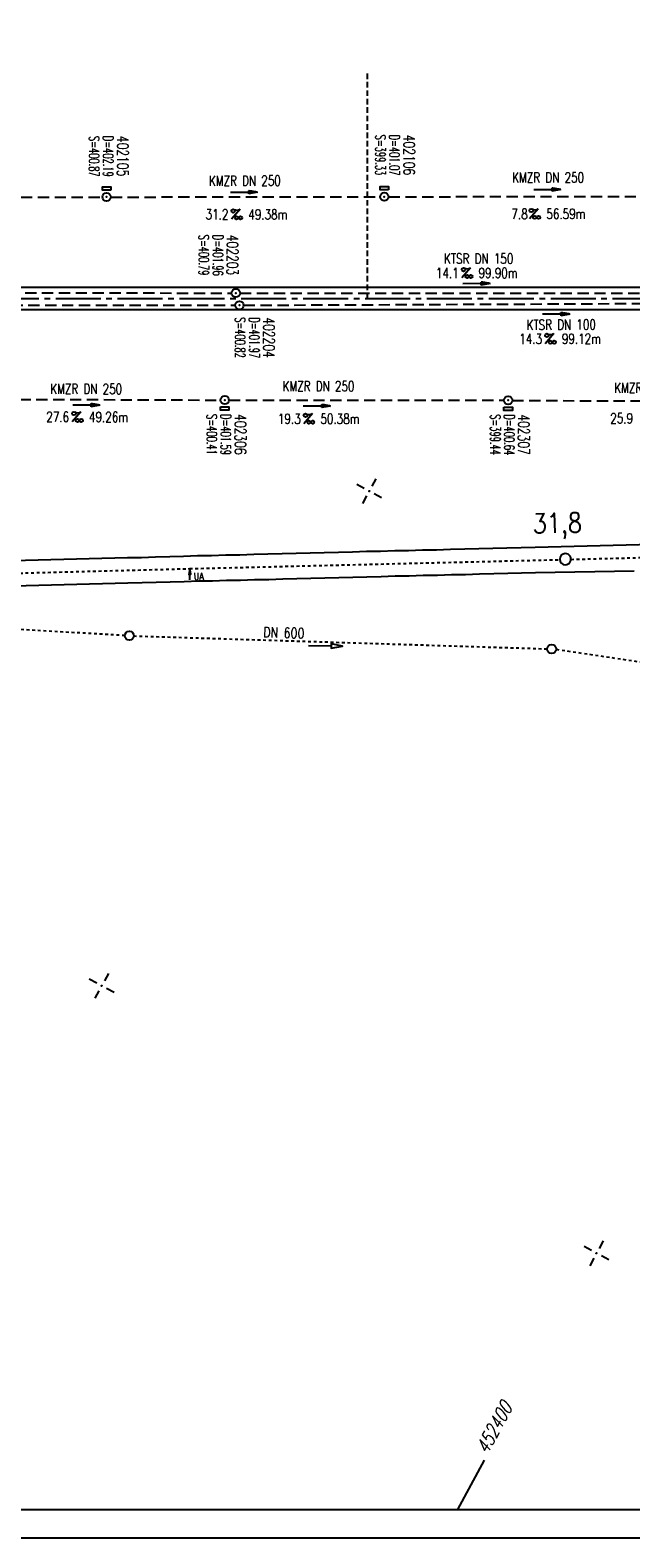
# Model space of a CAD drawing. Extents: x 0 to 1135, y 0 to 420.
# Tile 3 of 37: x 262 to 369, y 0 to 268. Entities that reach past the tile are written whole.
import ezdxf
from ezdxf.enums import TextEntityAlignment as Align

# ---------------------------------------------------------------- set-up
doc = ezdxf.new("R2010")
doc.units = 0
doc.header["$LTSCALE"] = 2
doc.header["$MEASUREMENT"] = 0
for name, pattern in [('ACAD_ISO10W100W', [0.5, 0.25, -0.25]), ('ACHSE', [5.5, 4, -0.5, 0.5, -0.5]), ('AUSGEZOGEN', [0]), ('GESTRICH-X2', [1.5, 1, -0.5]), ('GESTRICHELT', [0.75, 0.5, -0.25]), ('STRICHLINIEX2', [0.5, 0.25, -0.25])]:
    doc.linetypes.add(name, pattern=pattern)
doc.layers.get('0').update_dxf_attribs({"linetype": 'AUSGEZOGEN'})
for name, color, linetype in [('ACHSETOP', 250, 'ACHSE'), ('Bahnachse', 7, 'CONTINUOUS'), ('FBR', 8, 'CONTINUOUS'), ('Gleisachsen', 7, 'CONTINUOUS'), ('HEKTOM', 250, 'GESTRICHELT'), ('KANAL', 7, 'GESTRICH-X2'), ('NETZ', 250, 'CONTINUOUS'), ('PFEIL', 7, 'CONTINUOUS'), ('RAHMEN', 250, 'AUSGEZOGEN'), ('SCHACHTNR', 6, 'CONTINUOUS'), ('SCHSYMBOL', 7, 'CONTINUOUS'), ('TEXTO', 4, 'CONTINUOUS'), ('TEXTU', 4, 'CONTINUOUS'), ('Tiefenentwaesserung_und_Sammell', 15, 'CONTINUOUS')]:
    doc.layers.add(name, color=color, linetype=linetype)
doc.styles.add('ROMANS', font='romans.shx', dxfattribs={"width": 0.8})

# ---------------------------------------------------------------- blocks, each defined once
blk = doc.blocks.new('IKR')
at = {"color": 0}
for p, q in [((-2.5, 0), (-1, 0)), ((0, 1), (0, 2.5)), ((1, 0), (2.5, 0)), ((0, -2.5), (0, -1))]:
    blk.add_line(p, q, dxfattribs=at)
blk.add_circle((0, 0), 0.05, dxfattribs=at)
blk.add_point((0, 0), dxfattribs=at)
blk = doc.blocks.new('GST')
at = {"color": 0}
blk.add_circle((0, 0), 0.75, dxfattribs=at)
blk.add_point((0, 0), dxfattribs=at)
blk = doc.blocks.new('17')
blk.add_lwpolyline([(-0.76, -1.22), (0.75, -1.22), (0.75, -1.8), (-0.76, -1.8)], close=True)
blk.add_blockref('GST', (0, 0))
blk = doc.blocks.new('PROM')
blk.add_line((1.57, 1.82), (0.02, 0.02))
for centre, radius in [((0.32, 1.51), 0.317), ((0.94, 0.29), 0.283), ((1.64, 0.29), 0.283)]:
    blk.add_circle(centre, radius)
blk.add_arc((0.99, 2.68), 1.03, 239.1414, 303.3549)
blk = doc.blocks.new('PFEIL2')
at = {"color": 0}
for p, q in [((0.88, 0), (-2.4, -0.01)), ((0.88, -0.27), (0.88, 0.28)), ((0.88, 0.28), (2.43, 0.01)), ((0.91, 0.27), (0.88, 0.26)), ((0.97, 0.26), (0.88, 0.25)), ((1.02, 0.25), (0.88, 0.23)), ((1.07, 0.24), (0.88, 0.21)), ((1.13, 0.23), (0.88, 0.19)), ((1.18, 0.22), (0.88, 0.17)), ((1.24, 0.21), (0.88, 0.15)), ((1.29, 0.21), (0.88, 0.14)), ((1.34, 0.2), (0.88, 0.12)), ((1.4, 0.19), (0.88, 0.1)), ((1.45, 0.18), (0.88, 0.08)), ((1.51, 0.17), (0.88, 0.06)), ((1.56, 0.16), (0.88, 0.04)), ((1.61, 0.15), (0.88, 0.02)), ((1.67, 0.14), (0.88, 0.01)), ((1.72, 0.13), (0.88, -0.01)), ((1.78, 0.12), (0.88, -0.03)), ((1.83, 0.11), (0.88, -0.05)), ((1.88, 0.1), (0.88, -0.07)), ((1.94, 0.09), (0.88, -0.09)), ((2.05, 0.08), (0.88, -0.12)), ((1.99, 0.08), (0.88, -0.11)), ((2.1, 0.07), (0.88, -0.14)), ((2.15, 0.06), (0.88, -0.16)), ((2.21, 0.05), (0.88, -0.18)), ((2.26, 0.04), (0.88, -0.2)), ((2.32, 0.03), (0.88, -0.22)), ((2.37, 0.02), (0.88, -0.23)), ((2.42, 0.01), (0.88, -0.25)), ((2.43, 0.01), (0.88, -0.27))]:
    blk.add_line(p, q, dxfattribs=at)
blk = doc.blocks.new('13')
blk.add_lwpolyline([(0.76, 1.22), (-0.75, 1.22), (-0.75, 1.8), (0.76, 1.8)], close=True)
at = {"rotation": 180}
blk.add_blockref('GST', (0, 0), dxfattribs=at)
blk = doc.blocks.new('10')
blk.add_blockref('GST', (0, 0))

msp = doc.modelspace()

# ---------------------------------------------------------------- linework, layer by layer
at = {"layer": 'ACHSETOP'}
msp.add_lwpolyline([(25, 220.37), (447.45, 220.37), (747.45, 220.37), (922.45, 220.37), (950, 220.37)], dxfattribs=at)
at = {"layer": 'Bahnachse', "linetype": 'ACAD_ISO10W100W'}
for points in [[(358.6, 173.97), (392.62, 174.84)], [(258.63, 171.48), (290.82, 172.32), (356.6, 173.92)]]:
    msp.add_lwpolyline(points, dxfattribs=at)
at = {"layer": 'Bahnachse', "linetype": 'Continuous'}
msp.add_lwpolyline([(290.87, 170.32), (290.84, 171.32), (291.04, 171.32), (290.82, 172.32), (290.64, 171.31), (290.84, 171.32)], dxfattribs=at)
for start, end in [(91.3434, 271.3434), (271.3434, 91.3434)]:
    msp.add_arc((357.6, 174.01), 1, start, end, dxfattribs=at)
at = {"layer": 'FBR'}
for points in [[(25, 222.37), (447.45, 222.37), (747.45, 222.37, 0.000001), (834.95, 222.37, -0.000001), (922.45, 222.37, 0), (950, 222.37, 0.000001)], [(25, 218.37), (447.45, 218.37), (747.45, 218.37, 0.000001), (834.95, 218.37, -0.000001), (922.45, 218.37, 0), (950, 218.37, 0.000001)]]:
    msp.add_lwpolyline(points, format="xyb", dxfattribs=at)
at = {"layer": 'Gleisachsen', "linetype": 'Continuous'}
msp.add_line((352.23, 176.16), (381.31, 176.86), dxfattribs=at)
for points in [[(254.74, 173.65), (279.76, 174.29), (282.26, 174.33), (284.77, 174.41), (287.27, 174.5), (289.72, 174.54), (292.22, 174.63), (294.72, 174.67), (297.23, 174.76), (299.73, 174.8), (302.23, 174.89), (304.73, 174.93), (307.24, 175.01), (309.74, 175.05), (312.24, 175.14), (314.74, 175.18), (317.25, 175.27), (319.75, 175.31), (322.25, 175.4), (324.75, 175.44), (327.26, 175.52), (329.71, 175.56), (332.21, 175.65), (334.71, 175.69), (337.21, 175.78), (339.72, 175.82), (342.22, 175.91), (344.72, 175.95), (347.22, 176.04), (349.73, 176.07), (352.23, 176.16)], [(254.88, 169.15), (279.85, 169.78), (282.35, 169.87), (284.86, 169.91), (287.36, 170), (289.86, 170.04), (292.36, 170.13), (294.86, 170.17), (297.37, 170.25), (299.87, 170.29), (302.37, 170.38), (304.87, 170.42), (307.38, 170.51), (309.88, 170.55), (312.33, 170.64), (314.83, 170.68), (317.34, 170.77), (319.84, 170.8), (322.34, 170.89), (324.84, 170.93), (327.35, 171.02), (329.85, 171.06), (332.35, 171.15), (334.85, 171.19), (337.35, 171.28), (339.86, 171.31), (342.36, 171.4), (344.86, 171.44), (347.36, 171.53), (349.82, 171.57), (352.32, 171.66), (369.85, 171.93)]]:
    msp.add_lwpolyline(points, dxfattribs=at)
at = {"layer": 'HEKTOM'}
msp.add_line((322.44, 220.36), (322.44, 260.36), dxfattribs=at)
at = {"layer": 'KANAL'}
for p, q in [((224.83, 238.42), (275.29, 238.38)), ((276.79, 238.39), (324.67, 238.44)), ((326.16, 238.44), (381.25, 238.53)), ((201.56, 221.41), (298.25, 221.32)), ((299.77, 221.31), (398.16, 221.32)), ((202.13, 219.11), (298.89, 219.16)), ((300.42, 219.15), (398.03, 219.58)), ((248.55, 202.47), (296.31, 202.29)), ((297.81, 202.3), (346.7, 202.25)), ((348.19, 202.23), (397.17, 202.03))]:
    msp.add_line(p, q, dxfattribs=at)
at = {"layer": 'NETZ'}
msp.add_line((338.49, 5.02), (343.25, 13.82), dxfattribs=at)
at = {"layer": 'RAHMEN'}
msp.add_line((0, 0), (950, 0), dxfattribs=at)
at = {"layer": 'RAHMEN', "const_width": 0.35}
msp.add_lwpolyline([(25, 5), (1130, 5), (1130, 415), (25, 415), (25, 5)], dxfattribs=at)
at = {"layer": 'Tiefenentwaesserung_und_Sammell', "linetype": 'STRICHLINIEX2'}
for p, q in [((279.3, 160.43), (222.79, 163.63)), ((280.89, 160.36), (354.37, 158.06)), ((404, 150.74), (355.96, 157.93))]:
    msp.add_line(p, q, dxfattribs=at)
at = {"layer": 'Tiefenentwaesserung_und_Sammell', "linetype": 'Continuous'}
msp.add_lwpolyline([(311.97, 158.68), (315.97, 158.57), (315.95, 158.17), (317.96, 158.51), (315.98, 158.97), (315.97, 158.57)], dxfattribs=at)
for centre in [(280.09, 160.38), (355.17, 158.04)]:
    msp.add_circle(centre, 0.8, dxfattribs=at)

# ---------------------------------------------------------------- block references
at = {"layer": 'NETZ', "rotation": 151.5965}
for p in [(322.74, 186.12), (275.17, 98.16), (363.13, 50.59)]:
    msp.add_blockref('IKR', p, dxfattribs=at)
at = {"layer": 'PFEIL'}
for p, rotation in [((300.45, 239.22), 0.04916734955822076), ((354.38, 239.69), 0.09136734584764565), ((341.78, 223), 359.9954673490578), ((355.95, 217.56), 0.251567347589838), ((272.42, 201.38), 359.798267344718), ((313.42, 201.22), 359.9494673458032)]:
    msp.add_blockref('PFEIL2', p, dxfattribs=dict(at, rotation=rotation))
at = {"layer": 'SCHSYMBOL', "rotation": 359.9999673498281}
for name, p in [('13', (276.04, 238.4)), ('13', (325.42, 238.44)), ('10', (299.02, 221.32)), ('10', (299.65, 219.15)), ('17', (297.05, 202.29)), ('17', (347.44, 202.25))]:
    msp.add_blockref(name, p, dxfattribs=at)
at = {"layer": 'TEXTU'}
for p, rotation in [((298.23, 234.41), 0.04916734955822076), ((351.22, 234.48), 0.09136734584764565), ((339.18, 223.98), 359.9954673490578), ((353.99, 212.28), 0.251567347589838), ((269.91, 198.39), 359.798267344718), ((311.07, 198.07), 359.9494673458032)]:
    msp.add_blockref('PROM', p, dxfattribs=dict(at, rotation=rotation))

# ---------------------------------------------------------------- texts
at = {"layer": 'Bahnachse', "linetype": 'Continuous', "style": 'ROMANS', "width": 0.8334}
for s, height, rotation, oblique, p in [('31,8', 3.5, 1.3665, 360, (351.84, 178.58)), ('UA', 1.25, 1.3749, 0, (291.55, 170.31))]:
    msp.add_text(s, height=height, rotation=rotation, dxfattribs=dict(at, oblique=oblique)).set_placement(p)
at = {"layer": 'NETZ', "style": 'ROMANS', "oblique": 16.6, "width": 0.75}
msp.add_text('452400', height=2.5, rotation=61.5965, dxfattribs=at).set_placement((343.72, 14.7))
at = {"layer": 'SCHACHTNR', "style": 'ROMANS'}
for s, height, width, p in [('S=399.33', 1.8, 0.6, (323.85, 249.47)), ('D=401.07', 1.8, 0.6, (326.34, 249.47)), ('402106', 2, 0.7, (328.85, 249.46)), ('S=400.87', 1.8, 0.6, (272.94, 249.23)), ('D=402.19', 1.8, 0.6, (275.44, 249.26)), ('402105', 2, 0.7, (277.93, 249.26)), ('S=400.79', 1.8, 0.6, (292.43, 231.68)), ('D=401.96', 1.8, 0.6, (294.95, 231.67)), ('402203', 2, 0.7, (297.44, 231.68)), ('S=400.82', 1.8, 0.6, (298.9, 217.01)), ('D=401.97', 1.8, 0.6, (301.42, 217)), ('402204', 2, 0.7, (303.91, 217)), ('S=400.41', 1.8, 0.6, (293.85, 199.78)), ('D=401.59', 1.8, 0.6, (296.34, 199.79)), ('402306', 2, 0.7, (298.86, 199.78)), ('S=399.44', 1.8, 0.6, (344.25, 199.75)), ('D=400.64', 1.8, 0.6, (346.74, 199.75)), ('402307', 2, 0.7, (349.22, 199.75))]:
    msp.add_text(s, height=height, rotation=270, dxfattribs=dict(at, width=width)).set_placement(p)
at = {"layer": 'TEXTO', "style": 'ROMANS', "width": 0.75}
for s, rotation, p in [('KMZR DN 250', 0.0492, (300.63, 240.39)), ('KMZR DN 250', 0.0914, (354.54, 240.96)), ('KTSR DN 150', 359.9955, (342.19, 226.55)), ('KTSR DN 100', 0.2516, (356.88, 214.8)), ('KMZR DN 250', 359.7983, (272.42, 203.38)), ('KMZR DN 250', 359.9495, (313.72, 203.86)), ('KMZR DN 250', 359.749, (372.68, 203.56))]:
    msp.add_text(s, height=1.8, rotation=rotation, dxfattribs=at).set_placement(p, align=Align.CENTER)
at = {"layer": 'TEXTU', "style": 'ROMANS', "width": 0.75}
for s, rotation, p in [('31.2', 0.0492, (293.65, 234.42)), ('49.38m', 0.0492, (301.24, 234.4)), ('7.8', 0.0914, (348.01, 234.48)), ('56.59m', 0.0914, (354.23, 234.49)), ('14.1', 359.9955, (334.6, 223.99)), ('99.90m', 359.9955, (342.17, 223.99)), ('14.3', 0.2516, (349.41, 212.26)), ('99.12m', 0.2516, (356.99, 212.28)), ('27.6', 359.7983, (265.33, 198.41)), ('49.26m', 359.7983, (272.92, 198.39)), ('19.3', 359.9495, (306.5, 198.07)), ('50.38m', 359.9495, (314.06, 198.07)), ('25.9', 359.749, (365.59, 198.15))]:
    msp.add_text(s, height=1.8, rotation=rotation, dxfattribs=at).set_placement(p)
at = {"layer": 'Tiefenentwaesserung_und_Sammell', "linetype": 'Continuous', "style": 'ROMANS', "oblique": 0, "width": 0.8}
msp.add_text('DN 600', height=1.8, rotation=358.3665, dxfattribs=at).set_placement((303.86, 160.14))

doc.saveas('drawing.dxf')
